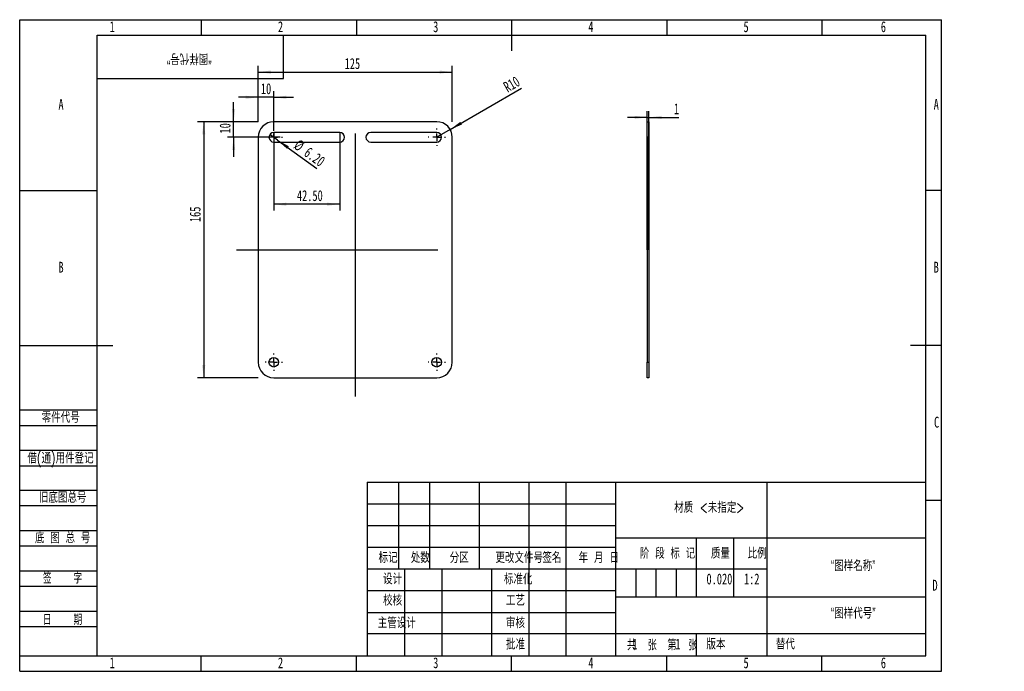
# Model space of a CAD drawing. Header units: millimetres. Extents: x 0 to 317, y 0 to 210.
import ezdxf

# ---------------------------------------------------------------- set-up
doc = ezdxf.new("R2010")
doc.units = ezdxf.units.MM
doc.layers.add('图框', color=7, linetype='Continuous')
doc.layers.add('粗实线层', color=7, linetype='Continuous', lineweight=25)
doc.styles.add('SLDTEXTSTYLE0', font='TXT', dxfattribs={"width": 0.7, "bigfont": 'bigfont'})
doc.styles.add('SLDTEXTSTYLE1', font='TXT', dxfattribs={"width": 0.6, "bigfont": 'bigfont'})
doc.styles.add('SLDTEXTSTYLE2', font='TXT', dxfattribs={"width": 0.614286, "bigfont": 'bigfont'})
doc.styles.add('SLDTEXTSTYLE3', font='TXT', dxfattribs={"width": 0.62, "bigfont": 'bigfont'})
doc.styles.add('SLDTEXTSTYLE4', font='TXT', dxfattribs={"width": 0.566667, "bigfont": 'bigfont'})
doc.styles.add('SLDTEXTSTYLE5', font='TXT', dxfattribs={"width": 0.7})
doc.dimstyles.new('SLDDIMSTYLE0', dxfattribs={"dimtxt": 3.5, "dimasz": 4.08, "dimexe": 0, "dimexo": 0.0625, "dimgap": 0.875, "dimtad": 2, "dimlfac": 2, "dimrnd": 1e-09, "dimzin": 12, "dimdsep": 46, "dimtxsty": 'SLDTEXTSTYLE5', "dimsah": 1, "dimcen": 0.09, "dimadec": 0, "dimazin": 3, "dimtfac": 1, "dimtofl": 0, "dimtmove": 0, "dimatfit": 3, "dimfxl": 1, "dimfrac": 2, "dimtolj": 1, "dimtzin": 12, "dimarcsym": 0})
doc.dimstyles.new('SLDDIMSTYLE1', dxfattribs={"dimtxt": 3.5, "dimasz": 4.08, "dimexe": 0, "dimexo": 0.0625, "dimgap": 0.875, "dimtad": 2, "dimlfac": 2, "dimrnd": 1e-09, "dimzin": 12, "dimdsep": 46, "dimtxsty": 'SLDTEXTSTYLE5', "dimsah": 1, "dimcen": 0.09, "dimadec": 0, "dimazin": 3, "dimtfac": 1, "dimtmove": 0, "dimatfit": 0, "dimfxl": 1, "dimfrac": 2, "dimtolj": 1, "dimtzin": 12, "dimarcsym": 0})
doc.dimstyles.new('SLDDIMSTYLE2', dxfattribs={"dimtxt": 3.5, "dimasz": 4.08, "dimexe": 0, "dimexo": 0.0625, "dimgap": 0.875, "dimtad": 2, "dimlfac": 2, "dimrnd": 1e-09, "dimzin": 4, "dimdsep": 46, "dimtxsty": 'SLDTEXTSTYLE5', "dimblk1": 'NONE', "dimsah": 1, "dimcen": 0, "dimadec": 0, "dimazin": 1, "dimtfac": 1, "dimtmove": 0, "dimatfit": 3, "dimldrblk": 'NONE', "dimfxl": 1, "dimfrac": 2, "dimtolj": 1, "dimtzin": 12, "dimarcsym": 0})
doc.dimstyles.new('SLDDIMSTYLE3', dxfattribs={"dimtxt": 3.5, "dimasz": 4.08, "dimexe": 0, "dimexo": 0.0625, "dimgap": 0.875, "dimtad": 2, "dimlfac": 2, "dimrnd": 1e-09, "dimzin": 12, "dimdsep": 46, "dimtxsty": 'SLDTEXTSTYLE5', "dimsah": 1, "dimcen": 0, "dimadec": 0, "dimazin": 3, "dimtfac": 1, "dimtofl": 0, "dimtmove": 0, "dimatfit": 3, "dimfxl": 1, "dimfrac": 2, "dimtolj": 1, "dimtzin": 12, "dimarcsym": 0})
doc.dimstyles.new('SLDDIMSTYLE4', dxfattribs={"dimtxt": 3.5, "dimasz": 4.08, "dimexe": 0, "dimexo": 0.0625, "dimgap": 0.875, "dimtad": 2, "dimlfac": 2, "dimrnd": 1e-09, "dimzin": 4, "dimdsep": 46, "dimtxsty": 'SLDTEXTSTYLE5', "dimsah": 1, "dimcen": 0.09, "dimadec": 0, "dimazin": 1, "dimtfac": 1, "dimtmove": 0, "dimatfit": 0, "dimfxl": 1, "dimfrac": 2, "dimtolj": 1, "dimtzin": 12, "dimarcsym": 0})

# ---------------------------------------------------------------- blocks, each defined once
blk = doc.blocks.new('_D')
at = {"layer": '图框'}
for p, q in [((76.86, 177.11), (57.29, 177.11)), ((59.29, 177.11), (59.29, 94.61)), ((76.86, 94.61), (57.29, 94.61))]:
    blk.add_line(p, q, dxfattribs=at)
for points in [[(59.29, 177.11), (58.78, 173.03), (59.8, 173.03)], [(59.29, 94.61), (59.8, 98.69), (58.78, 98.69)]]:
    blk.add_solid(points, dxfattribs=at)
at = {"layer": '图框', "insert": (54.78, 144.77), "char_height": 3.5, "attachment_point": 1, "rotation": 90, "style": 'SLDTEXTSTYLE5'}
blk.add_mtext('165', dxfattribs=at)
blk = doc.blocks.new('_D_1')
at = {"layer": '图框'}
for p, q in [((76.86, 177.11), (76.86, 195.11)), ((139.36, 177.11), (139.36, 195.11)), ((76.86, 193.11), (139.36, 193.11))]:
    blk.add_line(p, q, dxfattribs=at)
for points in [[(76.86, 193.11), (80.94, 192.6), (80.94, 193.62)], [(139.36, 193.11), (135.28, 193.62), (135.28, 192.6)]]:
    blk.add_solid(points, dxfattribs=at)
at = {"layer": '图框', "insert": (104.7, 197.62), "char_height": 3.5, "attachment_point": 1, "style": 'SLDTEXTSTYLE5'}
blk.add_mtext('125', dxfattribs=at)
blk = doc.blocks.new('_D_2')
at = {"layer": '图框'}
for p, q in [((68.93, 177.11), (68.93, 183.46)), ((76.86, 177.11), (66.93, 177.11)), ((68.93, 172.11), (68.93, 177.11)), ((83.91, 172.11), (66.93, 172.11)), ((68.93, 172.11), (68.93, 165.76))]:
    blk.add_line(p, q, dxfattribs=at)
for points in [[(68.93, 177.11), (69.44, 181.19), (68.42, 181.19)], [(68.93, 172.11), (68.42, 168.03), (69.44, 168.03)]]:
    blk.add_solid(points, dxfattribs=at)
at = {"layer": '图框', "insert": (64.42, 173.32), "char_height": 3.5, "attachment_point": 1, "rotation": 90, "style": 'SLDTEXTSTYLE5'}
blk.add_mtext('10', dxfattribs=at)
blk = doc.blocks.new('_D_3')
at = {"layer": '图框'}
for q in [(80.61, 173.03), (95.71, 162)]:
    blk.add_line((83.12, 171.2), q, dxfattribs=at)
blk.add_solid([(83.12, 171.2), (86.11, 168.38), (86.71, 169.2)], dxfattribs=at)
at = {"layer": '图框', "char_height": 3.5, "attachment_point": 1, "rotation": 323.8579, "style": 'SLDTEXTSTYLE5'}
for s, insert in [('%%c', (90.07, 171.65)), ('6.20', (93.39, 169.21))]:
    blk.add_mtext(s, dxfattribs=dict(at, insert=insert))
blk = doc.blocks.new('_NONE')
blk = doc.blocks.new('_D_4')
at = {"layer": '图框'}
for p, q in [((76.86, 184.99), (70.51, 184.99)), ((76.86, 177.11), (76.86, 186.99)), ((81.86, 184.99), (76.86, 184.99)), ((81.86, 174.16), (81.86, 186.99)), ((81.86, 184.99), (88.21, 184.99))]:
    blk.add_line(p, q, dxfattribs=at)
for points in [[(76.86, 184.99), (72.78, 185.5), (72.78, 184.48)], [(81.86, 184.99), (85.94, 184.48), (85.94, 185.5)]]:
    blk.add_solid(points, dxfattribs=at)
at = {"layer": '图框', "insert": (77.71, 189.5), "char_height": 3.5, "attachment_point": 1, "style": 'SLDTEXTSTYLE5'}
blk.add_mtext('10', dxfattribs=at)
blk = doc.blocks.new('_D_5')
at = {"layer": '图框'}
for q in [(161.7, 187.89), (134.36, 172.11)]:
    blk.add_line((138.7, 174.61), q, dxfattribs=at)
blk.add_solid([(138.7, 174.61), (142.48, 176.21), (141.97, 177.09)], dxfattribs=at)
at = {"layer": '图框', "insert": (155.46, 189.49), "char_height": 3.5, "attachment_point": 1, "rotation": 30, "style": 'SLDTEXTSTYLE5'}
blk.add_mtext('R10', dxfattribs=at)
blk = doc.blocks.new('_D_6')
at = {"layer": '图框'}
for p, q in [((81.86, 173.66), (81.86, 148.53)), ((103.11, 173.66), (103.11, 148.53)), ((103.11, 150.53), (81.86, 150.53))]:
    blk.add_line(p, q, dxfattribs=at)
for points in [[(81.86, 150.53), (85.94, 150.03), (85.94, 151.04)], [(103.11, 150.53), (99.03, 151.04), (99.03, 150.03)]]:
    blk.add_solid(points, dxfattribs=at)
at = {"layer": '图框', "insert": (89.32, 155.05), "char_height": 3.5, "attachment_point": 1, "style": 'SLDTEXTSTYLE5'}
blk.add_mtext('42.50', dxfattribs=at)
blk = doc.blocks.new('SW_CENTERMARKSYMBOL_0')
at = {"layer": '图框', "color": 0}
for p, q in [((-2.5, 0), (-2.8, 0)), ((0, 0), (-1.25, 0)), ((0, 2.5), (0, 2.8)), ((0, 0), (0, 1.25)), ((0, 0), (0, -1.25)), ((0, 0), (1.25, 0)), ((2.5, 0), (2.8, 0)), ((0, -2.5), (0, -2.8))]:
    blk.add_line(p, q, dxfattribs=at)
blk = doc.blocks.new('SW_CENTERMARKSYMBOL_1')
at = {"layer": '图框', "color": 0}
for p, q in [((-2.5, 0), (-2.8, 0)), ((0, 0), (-1.25, 0)), ((0, 2.5), (0, 2.8)), ((0, 0), (0, 1.25)), ((0, 0), (0, -1.25)), ((0, 0), (1.25, 0)), ((2.5, 0), (2.8, 0)), ((0, -2.5), (0, -2.8))]:
    blk.add_line(p, q, dxfattribs=at)
blk = doc.blocks.new('SW_CENTERMARKSYMBOL_2')
at = {"layer": '图框', "color": 0}
for p, q in [((-2.5, 0), (-2.8, 0)), ((0, 0), (-1.25, 0)), ((0, 2.5), (0, 2.8)), ((0, 0), (0, 1.25)), ((0, 0), (0, -1.25)), ((0, 0), (1.25, 0)), ((2.5, 0), (2.8, 0)), ((0, -2.5), (0, -2.8))]:
    blk.add_line(p, q, dxfattribs=at)
blk = doc.blocks.new('SW_CENTERMARKSYMBOL_3')
at = {"layer": '图框', "color": 0}
for p, q in [((-2.5, 0), (-2.8, 0)), ((0, 0), (-1.25, 0)), ((0, 2.5), (0, 2.8)), ((0, 0), (0, 1.25)), ((0, 0), (0, -1.25)), ((0, 0), (1.25, 0)), ((2.5, 0), (2.8, 0)), ((0, -2.5), (0, -2.8))]:
    blk.add_line(p, q, dxfattribs=at)
blk = doc.blocks.new('_D_7')
at = {"layer": '图框'}
for p, q in [((202.22, 178.51), (195.87, 178.51)), ((202.22, 135.86), (202.22, 180.51)), ((202.22, 178.51), (202.72, 178.51)), ((202.72, 135.86), (202.72, 180.51)), ((202.72, 178.51), (212.33, 178.51))]:
    blk.add_line(p, q, dxfattribs=at)
for points in [[(202.22, 178.51), (198.14, 179.02), (198.14, 178)], [(202.72, 178.51), (206.8, 178), (206.8, 179.02)]]:
    blk.add_solid(points, dxfattribs=at)
at = {"layer": '图框', "insert": (210.79, 183.02), "char_height": 3.5, "attachment_point": 1, "style": 'SLDTEXTSTYLE5'}
blk.add_mtext('1', dxfattribs=at)

msp = doc.modelspace()

# ---------------------------------------------------------------- linework, layer by layer
at = {"color": 7, "linetype": 'Continuous', "lineweight": 25}
for p, q in [((134.365, 177.1116), (81.865, 177.1116)), ((202.2203, 177.1116), (202.7203, 177.1116)), ((202.2203, 172.1116), (202.2203, 177.1116)), ((202.7203, 177.1116), (202.7203, 172.1116)), ((76.865, 172.1116), (76.865, 99.6116)), ((103.115, 173.6616), (81.865, 173.6616)), ((134.365, 173.6616), (113.115, 173.6616)), ((139.365, 99.6116), (139.365, 172.1116)), ((202.7203, 172.1116), (202.2203, 172.1116)), ((202.2203, 172.1116), (202.2203, 99.6116)), ((202.7203, 172.1116), (202.7203, 99.6116)), ((81.865, 170.5616), (103.115, 170.5616)), ((113.115, 170.5616), (134.365, 170.5616)), ((202.2203, 94.6116), (202.2203, 99.6116)), ((202.2203, 99.6116), (202.7203, 99.6116)), ((202.7203, 99.6116), (202.7203, 94.6116)), ((81.865, 94.6116), (134.365, 94.6116)), ((202.7203, 94.6116), (202.2203, 94.6116))]:
    msp.add_line(p, q, dxfattribs=at)
for centre in [(81.865, 99.6116), (134.365, 99.6116)]:
    msp.add_circle(centre, 1.55, dxfattribs=at)
for centre, radius, start, end in [((81.865, 172.1116), 5, 90, 180), ((134.365, 172.1116), 5, 0, 90), ((81.865, 172.1116), 1.55, 90, 270), ((103.115, 172.1116), 1.55, 270, 90), ((113.115, 172.1116), 1.55, 90, 270), ((134.365, 172.1116), 1.55, 270, 90), ((81.865, 99.6116), 5, 180, 270), ((134.365, 99.6116), 5, 270, 0)]:
    msp.add_arc(centre, radius, start, end, dxfattribs=at)
at = {"layer": '图框'}
for p, q in [((0, 0), (0, 210)), ((0, 210), (297, 210)), ((58.5, 210), (58.5, 205)), ((108.5, 210), (108.5, 205)), ((208.5, 210), (208.5, 205)), ((258.5, 210), (258.5, 205)), ((297, 0), (297, 210)), ((108.115, 173.3432), (108.115, 88.6055)), ((0, 155), (25, 155)), ((297, 155), (292, 155)), ((69.8507, 135.8616), (134.728, 135.8616)), ((0, 84.2206), (25, 84.2206)), ((0, 79.2206), (25, 79.2206)), ((0, 71.2206), (25, 71.2206)), ((0, 66.2206), (25, 66.2206)), ((0, 58.43), (25, 58.43)), ((112, 54), (192, 54)), ((297, 55), (292, 55)), ((0, 53.43), (25, 53.43)), ((0, 45.43), (25, 45.43)), ((112, 47), (192, 47)), ((0, 40.43), (25, 40.43)), ((0, 32.43), (25, 32.43)), ((198.5, 33), (198.5, 24)), ((205, 33), (205, 24)), ((211.5, 33), (211.5, 24)), ((0, 27.43), (25, 27.43)), ((0, 19.43), (25, 19.43)), ((0, 14.43), (25, 14.43)), ((0, 5), (25, 5)), ((58.5, 0), (58.5, 5)), ((108.5, 0), (108.5, 5)), ((208.5, 0), (208.5, 5)), ((258.5, 0), (258.5, 5)), ((0, 0), (297, 0))]:
    msp.add_line(p, q, dxfattribs=at)
at = {"layer": '图框', "lineweight": 25}
for p, q in [((158.5, 210), (158.5, 200)), ((0, 105), (30, 105)), ((297, 105), (287, 105)), ((112, 61), (112, 5)), ((112, 61), (292, 61)), ((122, 61), (122, 33)), ((132, 61), (132, 33)), ((148, 61), (148, 33)), ((164, 61), (164, 5)), ((176, 61), (176, 5)), ((191.9681, 61.0522), (192.0047, 5)), ((240.6919, 61), (240.6919, 5)), ((191.9799, 43.0522), (291.9799, 43.0522)), ((218, 43.0691), (218, 24.0691)), ((230, 43), (230, 24)), ((112, 40), (192, 40)), ((112, 33), (192, 33)), ((124, 33), (124, 5)), ((136, 33), (136, 5)), ((152, 33), (152, 5)), ((192.0152, 33), (240.6919, 33)), ((112, 26), (192, 26)), ((192, 24), (292, 24)), ((112, 19), (192, 19)), ((112, 12.1661), (192, 12.1661)), ((192, 12.1661), (292, 12.1661)), ((218, 12.1661), (218, 5)), ((25, 5), (292, 5)), ((158.5, 0), (158.5, 5))]:
    msp.add_line(p, q, dxfattribs=at)
at = {"layer": '图框', "linetype": 'Continuous', "lineweight": 25}
for p, q in [((25, 5), (25, 205)), ((25, 205), (292, 205)), ((292, 5), (292, 205))]:
    msp.add_line(p, q, dxfattribs=at)
at = {"layer": '粗实线层'}
for p, q in [((85, 191), (85, 205)), ((25, 191), (85, 191))]:
    msp.add_line(p, q, dxfattribs=at)

# ---------------------------------------------------------------- block references
at = {"layer": '图框'}
for name, p in [('SW_CENTERMARKSYMBOL_0', (81.865, 172.1116)), ('SW_CENTERMARKSYMBOL_1', (134.365, 172.1116)), ('SW_CENTERMARKSYMBOL_3', (81.865, 99.6116)), ('SW_CENTERMARKSYMBOL_2', (134.365, 99.6116))]:
    msp.add_blockref(name, p, dxfattribs=at)

# ---------------------------------------------------------------- texts
at = {"layer": '图框', "char_height": 3.5}
for s, insert, attachment_point, style in [('1', (29.7944, 209.4864), 2, 'SLDTEXTSTYLE5'), ('2', (84.0444, 209.4864), 2, 'SLDTEXTSTYLE5'), ('3', (134.0444, 209.4864), 2, 'SLDTEXTSTYLE5'), ('4', (184.0444, 209.4864), 2, 'SLDTEXTSTYLE5'), ('5', (234.0444, 209.4864), 2, 'SLDTEXTSTYLE5'), ('6', (278.2969, 209.4864), 2, 'SLDTEXTSTYLE5'), ('A', (13.3203, 184.4864), 2, 'SLDTEXTSTYLE5'), ('A', (295.3203, 184.4864), 2, 'SLDTEXTSTYLE5'), ('B', (13.3203, 131.9864), 2, 'SLDTEXTSTYLE5'), ('B', (295.3203, 131.9864), 2, 'SLDTEXTSTYLE5'), ('\\M+197EB\\M+18C8F\\M+191E3\\M+18D86', (7.0836, 83.5791), 1, 'SLDTEXTSTYLE0'), ('C', (295.4273, 82.0427), 2, 'SLDTEXTSTYLE5'), ('\\M+18ED8(\\M+192CA)\\M+19770\\M+18C8F\\M+1936F记', (2.4961, 70.4725), 1, 'SLDTEXTSTYLE0'), ('\\M+18B8C\\M+192EA图总\\M+18D86', (6.1941, 57.8238), 1, 'SLDTEXTSTYLE0'), ('\\M+18DDE质 <\\M+196A2\\M+18E77\\M+192E8>', (222.1561, 54.5771), 2, 'SLDTEXTSTYLE0'), ('\\M+192EA 图 总 \\M+18D86', (4.9472, 44.7655), 1, 'SLDTEXTSTYLE2'), ('\\M+18D58\\M+189FC\\M+195B6\\M+18C8F\\M+18D86', (160.9367, 38.4172), 2, 'SLDTEXTSTYLE0'), ('标记', (118.6973, 38.4172), 2, 'SLDTEXTSTYLE0'), ('处\\M+19094', (129.0872, 38.4172), 2, 'SLDTEXTSTYLE0'), ('\\M+195AA\\M+18BE6', (141.6086, 38.4172), 2, 'SLDTEXTSTYLE0'), ('签\\M+196BC', (171.4765, 38.4172), 2, 'SLDTEXTSTYLE0'), ('\\M+1944E \\M+18C8E \\M+193FA', (186.589, 38.4172), 2, 'SLDTEXTSTYLE3'), ('阶 \\M+19269 标 记', (208.7236, 39.8054), 2, 'SLDTEXTSTYLE2'), ('质\\M+197CA', (225.7721, 39.8054), 2, 'SLDTEXTSTYLE0'), ('\\M+194E4\\M+197E1', (237.6193, 39.8054), 2, 'SLDTEXTSTYLE0'), ('\\M+18167图样\\M+196BC\\M+18FCC\\M+18168', (268.5617, 35.7907), 2, 'SLDTEXTSTYLE0'), ('签    \\M+18E9A', (13.8097, 31.7635), 2, 'SLDTEXTSTYLE4'), ('设计', (120.147, 31.5581), 2, 'SLDTEXTSTYLE0'), ('标\\M+18F79\\M+189BB', (160.6132, 31.4917), 2, 'SLDTEXTSTYLE0'), ('0.020', (225.4554, 31.5205), 2, 'SLDTEXTSTYLE5'), ('1:2', (235.8582, 31.5205), 2, 'SLDTEXTSTYLE5'), ('D', (294.9297, 29.4864), 2, 'SLDTEXTSTYLE5'), ('\\M+18D5A\\M+18A6A', (120.147, 24.679), 2, 'SLDTEXTSTYLE0'), ('\\M+18D48艺', (159.7357, 24.6426), 2, 'SLDTEXTSTYLE0'), ('\\M+18167图样\\M+191E3\\M+18D86\\M+18168', (268.5641, 20.4896), 2, 'SLDTEXTSTYLE0'), ('\\M+193FA    \\M+18AFA', (13.8097, 18.4135), 2, 'SLDTEXTSTYLE4'), ('\\M+18EE5\\M+18AC7设计', (121.5062, 17.3993), 2, 'SLDTEXTSTYLE0'), ('审\\M+18A6A', (159.7357, 17.3993), 2, 'SLDTEXTSTYLE0'), ('\\M+194E1\\M+18F79', (159.7381, 10.5229), 2, 'SLDTEXTSTYLE0'), ('\\M+18BA4  张', (200.4813, 10.2618), 2, 'SLDTEXTSTYLE1'), ('1', (197.3926, 10.5314), 1, 'SLDTEXTSTYLE5'), ('\\M+194C5\\M+1967B', (224.3389, 10.5314), 2, 'SLDTEXTSTYLE0'), ('\\M+191E6  张', (213.5087, 10.2618), 2, 'SLDTEXTSTYLE1'), ('1', (211.295, 10.5314), 1, 'SLDTEXTSTYLE5'), ('\\M+191D6\\M+191E3', (243.6406, 10.5314), 1, 'SLDTEXTSTYLE0'), ('1', (29.7944, 4.4864), 2, 'SLDTEXTSTYLE5'), ('2', (84.0444, 4.4864), 2, 'SLDTEXTSTYLE5'), ('3', (134.0444, 4.4864), 2, 'SLDTEXTSTYLE5'), ('4', (184.0444, 4.4864), 2, 'SLDTEXTSTYLE5'), ('5', (234.0444, 4.4864), 2, 'SLDTEXTSTYLE5'), ('6', (278.2969, 4.4864), 2, 'SLDTEXTSTYLE5')]:
    msp.add_mtext(s, dxfattribs=dict(at, insert=insert, attachment_point=attachment_point, style=style))
at = {"layer": '图框', "insert": (54.6359, 195.6547), "char_height": 3.5, "attachment_point": 2, "rotation": 180, "style": 'SLDTEXTSTYLE0'}
msp.add_mtext('\\M+18167图样\\M+191E3\\M+18D86\\M+18168', dxfattribs=at)

# ---------------------------------------------------------------- dimensions: what is measured, and where the dimension line sits
at = {"layer": '图框'}
for base, p1, p2, dimstyle, picture, middle in [((139.365, 193.1116), (76.865, 177.1116), (139.365, 177.1116), 'SLDDIMSTYLE0', '_D_1', (107.0015, 193.1116)), ((76.865, 184.9872), (81.865, 172.1116), (76.865, 177.1116), 'SLDDIMSTYLE1', '_D_4', (79.2496, 184.9872)), ((202.7203, 178.5092), (202.2203, 135.8616), (202.7203, 135.8616), 'SLDDIMSTYLE1', '_D_7', (211.5581, 178.5092)), ((81.865, 150.5349), (103.115, 173.6616), (81.865, 173.6616), 'SLDDIMSTYLE4', '_D_6', (93.1601, 150.5349))]:
    dim = msp.add_linear_dim(base=base, p1=p1, p2=p2, dimstyle=dimstyle, dxfattribs=at)
    dim.commit()
    dim.dimension.update_dxf_attribs({"geometry": picture, "text_midpoint": middle, "dimtype": 160})
dim = msp.add_radius_dim(center=(134.365, 172.1116), mpoint=(138.6951, 174.6116), dimstyle='SLDDIMSTYLE3', dxfattribs=at)
dim.commit()
dim.dimension.update_dxf_attribs({"geometry": '_D_5', "text_midpoint": (159.7759, 186.7826), "dimtype": 164})
for base, p1, p2, dimstyle, picture, middle in [((68.9328, 177.1116), (81.865, 172.1116), (76.865, 177.1116), 'SLDDIMSTYLE1', '_D_2', (68.9328, 174.8524)), ((59.2917, 94.6116), (76.865, 177.1116), (76.865, 94.6116), 'SLDDIMSTYLE0', '_D', (59.2917, 147.071))]:
    dim = msp.add_linear_dim(base=base, p1=p1, p2=p2, angle=90, dimstyle=dimstyle, dxfattribs=at)
    dim.commit()
    dim.dimension.update_dxf_attribs({"geometry": picture, "text_midpoint": middle, "dimtype": 160})
dim = msp.add_diameter_dim_2p(p1=(80.6133, 173.0258), p2=(83.1167, 171.1974), dimstyle='SLDDIMSTYLE2', dxfattribs=at)
dim.commit()
dim.dimension.update_dxf_attribs({"geometry": '_D_3', "text_midpoint": (91.8045, 164.8524), "dimtype": 163})

doc.saveas('drawing.dxf')
